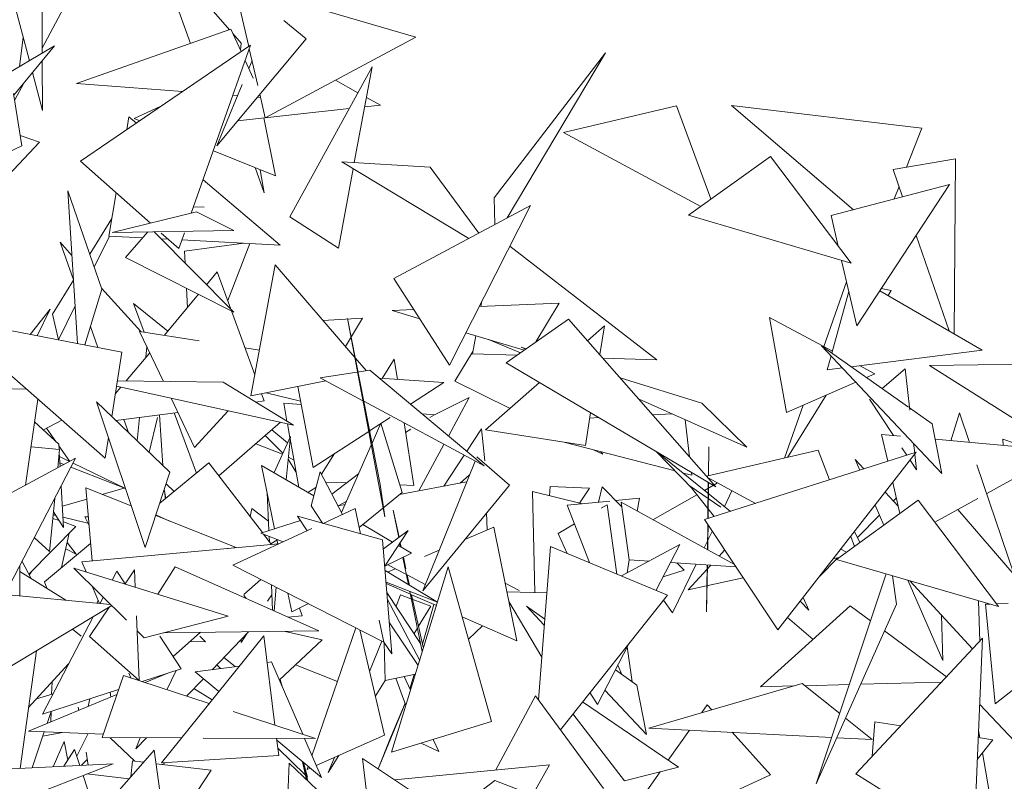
# Model space of a CAD drawing. Header units: metres. Extents: x -14.5 to 19.7, y -19.1 to 4.
# Tile 209 of 218: x 18.428 to 18.65, y 3.362 to 3.534. Entities that reach past the tile are written whole.
import ezdxf

# ---------------------------------------------------------------- set-up
doc = ezdxf.new("R2010")
doc.units = ezdxf.units.M
doc.layers.add('G-IMPT', color=7, linetype='Continuous', lineweight=5)
doc.layers.add('L-PLNT', color=7, linetype='Continuous', lineweight=5, true_color=0x005900)

# ---------------------------------------------------------------- blocks, each defined once
blk = doc.blocks.new('ÁRVORES ORNAMENTAIS - Pequeno e Médio Porte - Ipê-roxo-2976198-A')
at = {"layer": 'G-IMPT', "color": 253, "true_color": 0xaaaaaa}
for p, q in [((7.9581, 3.52666), (7.95804, 3.56725)), ((7.94508, 3.56351), (7.95518, 3.52493)), ((7.9581, 3.52774), (7.97252, 3.55503)), ((8.00037, 3.53193), (7.98351, 3.55135)), ((7.98351, 3.55135), (7.99159, 3.52885)), ((8.00144, 3.54222), (8.00472, 3.52818)), ((8.01377, 3.53864), (8.04251, 3.53028)), ((8.01768, 3.52987), (8.01264, 3.53404)), ((7.96582, 3.5198), (8.00069, 3.53204)), ((8.00299, 3.527), (8.00069, 3.53204)), ((7.95294, 3.5236), (7.95381, 3.53017)), ((8.01768, 3.52987), (7.9975, 3.50571)), ((8.00301, 3.52889), (8.00114, 3.53105)), ((8.04251, 3.53028), (8.00848, 3.51205)), ((7.93874, 3.51522), (7.96086, 3.52828)), ((7.95168, 3.51712), (7.96086, 3.52828)), ((7.96677, 3.50225), (8.00515, 3.52848)), ((7.99176, 3.49049), (8.00515, 3.52848)), ((8.00301, 3.52889), (8.00286, 3.52728)), ((8.00485, 3.52762), (8.00678, 3.51932)), ((7.95812, 3.5137), (7.95811, 3.52494)), ((8.00573, 3.52099), (8.00392, 3.52497)), ((8.00473, 3.52317), (8.00547, 3.52495)), ((8.06017, 3.49396), (8.08528, 3.52669)), ((8.06307, 3.48942), (8.08528, 3.52669)), ((8.03261, 3.52352), (8.014, 3.48972)), ((8.02857, 3.50193), (8.03261, 3.52352)), ((7.95589, 3.52224), (7.95812, 3.5137)), ((8.0294, 3.5177), (8.0243, 3.52053)), ((7.95194, 3.51609), (7.95394, 3.51987)), ((7.98981, 3.51799), (7.96582, 3.5198)), ((7.9975, 3.50571), (8.00323, 3.51954)), ((7.95348, 3.50569), (7.95162, 3.51751)), ((8.0022, 3.51706), (8.00115, 3.51714)), ((8.00741, 3.51666), (8.0067, 3.51672)), ((8.00724, 3.51737), (8.00848, 3.51205)), ((8.03446, 3.5149), (8.03132, 3.51664)), ((7.97887, 3.51188), (7.9849, 3.51464)), ((8.00223, 3.51137), (8.02744, 3.51413)), ((8.03093, 3.51452), (8.03446, 3.5149)), ((8.10134, 3.51475), (8.07581, 3.50875)), ((8.10912, 3.49377), (8.10134, 3.51475)), ((8.14135, 3.4913), (8.11376, 3.51483)), ((8.15672, 3.50973), (8.11376, 3.51483)), ((7.97766, 3.51228), (7.97718, 3.50936)), ((7.97766, 3.51228), (7.97935, 3.51085)), ((7.98012, 3.51137), (7.97887, 3.51188)), ((8.01074, 3.49893), (8.00815, 3.51202)), ((8.15329, 3.5009), (8.15672, 3.50973)), ((7.95747, 3.50658), (7.95311, 3.50805)), ((8.10682, 3.49201), (8.07581, 3.50875)), ((7.95747, 3.50658), (7.93451, 3.48216)), ((7.95348, 3.50569), (7.94801, 3.50308)), ((8.01074, 3.49893), (7.99674, 3.50462)), ((8.12256, 3.50331), (8.10407, 3.49004)), ((8.12256, 3.50331), (8.1408, 3.47921)), ((8.16437, 3.50276), (8.15026, 3.50039)), ((8.16437, 3.50276), (8.16405, 3.46326)), ((7.98251, 3.48824), (7.96677, 3.50225)), ((8.00616, 3.50079), (8.00821, 3.49509)), ((8.00733, 3.50032), (8.00821, 3.49509)), ((8.02497, 3.48263), (8.02831, 3.50054)), ((8.05443, 3.48479), (8.02573, 3.5021)), ((8.04574, 3.50091), (8.02573, 3.5021)), ((8.05671, 3.48601), (8.04574, 3.50091)), ((8.15026, 3.50039), (8.15241, 3.49421)), ((7.99443, 3.49807), (8.01184, 3.48331)), ((8.13626, 3.48997), (8.16304, 3.497)), ((8.14206, 3.46508), (8.16304, 3.497)), ((8.15052, 3.49377), (8.1516, 3.49654)), ((7.97156, 3.47337), (7.96388, 3.49554)), ((7.96608, 3.46107), (7.96388, 3.49554)), ((7.9748, 3.4951), (7.97317, 3.48534)), ((8.06017, 3.49396), (8.06033, 3.48796)), ((7.99464, 3.4919), (7.99228, 3.49197)), ((8.03754, 3.47573), (8.06836, 3.49226)), ((8.05008, 3.45622), (8.06836, 3.49226)), ((7.97383, 3.4893), (7.96883, 3.48126)), ((7.97386, 3.48613), (7.99296, 3.49078)), ((8.00138, 3.48661), (7.99296, 3.49078)), ((8.02497, 3.48263), (8.014, 3.48972)), ((8.1408, 3.47921), (8.10407, 3.49004)), ((8.13787, 3.48308), (8.13626, 3.48997)), ((7.96983, 3.47835), (7.97328, 3.48534)), ((7.98076, 3.48494), (7.97317, 3.48534)), ((7.97386, 3.48613), (8.00138, 3.48661)), ((7.98192, 3.48627), (7.9769, 3.48053)), ((7.98335, 3.48629), (8.00134, 3.46819)), ((7.98655, 3.48464), (7.98491, 3.48473)), ((7.98894, 3.48251), (7.98499, 3.48603)), ((7.98894, 3.48251), (7.99019, 3.48606)), ((8.15545, 3.48545), (8.16291, 3.46393)), ((7.96481, 3.48097), (7.96211, 3.48395)), ((7.96211, 3.48395), (7.96516, 3.47547)), ((8.01184, 3.48331), (7.98964, 3.48448)), ((8.00359, 3.48373), (7.99021, 3.48195)), ((8.00495, 3.48367), (7.99998, 3.47077)), ((8.06368, 3.48305), (8.09689, 3.45736)), ((7.9769, 3.48053), (8.00134, 3.46819)), ((7.99035, 3.47925), (7.99021, 3.48195)), ((8.01071, 3.47886), (8.00523, 3.44927)), ((8.01071, 3.47886), (8.02867, 3.45795)), ((8.14206, 3.46508), (8.13862, 3.47985)), ((7.99763, 3.47723), (7.99522, 3.47435)), ((7.99763, 3.47723), (8.00068, 3.46886)), ((7.96517, 3.47538), (7.96038, 3.46769)), ((7.98039, 3.46377), (7.97147, 3.47361)), ((8.05008, 3.45622), (8.03754, 3.47573)), ((8.13976, 3.47498), (8.13462, 3.46041)), ((7.97156, 3.47337), (7.96769, 3.46076)), ((7.99341, 3.47219), (7.98567, 3.46294)), ((7.99088, 3.46917), (7.99065, 3.47359)), ((8.14026, 3.4728), (8.13644, 3.45893)), ((8.14728, 3.47301), (8.1704, 3.45957)), ((8.14986, 3.47302), (8.1476, 3.47351)), ((8.14986, 3.47302), (8.14917, 3.47192)), ((7.96174, 3.46191), (7.96554, 3.46962)), ((7.98109, 3.46366), (7.97869, 3.47009)), ((7.98645, 3.46387), (7.97869, 3.47009)), ((8.05676, 3.4694), (8.07483, 3.47022)), ((8.0574, 3.47065), (8.05718, 3.46942)), ((8.0696, 3.46143), (8.07483, 3.47022)), ((7.95533, 3.46314), (7.95987, 3.46885)), ((7.95696, 3.46283), (7.95987, 3.46885)), ((7.96173, 3.46191), (7.96038, 3.46769)), ((8.00083, 3.46845), (8.0061, 3.45397)), ((8.03712, 3.4685), (8.04204, 3.46873)), ((8.0434, 3.46662), (8.03712, 3.4685)), ((8.12618, 3.4455), (8.12235, 3.46699)), ((8.13656, 3.45936), (8.12235, 3.46699)), ((7.97231, 3.43516), (7.93627, 3.4668)), ((7.97606, 3.45916), (7.93627, 3.4668)), ((7.96896, 3.46491), (7.97066, 3.46019)), ((8.0215, 3.4663), (8.03046, 3.46678)), ((8.02658, 3.46038), (8.03046, 3.46678)), ((8.03546, 3.42197), (8.02701, 3.46675)), ((8.03444, 3.42925), (8.02701, 3.46675)), ((8.06289, 3.4567), (8.07696, 3.46661)), ((8.07696, 3.46661), (8.11024, 3.42873)), ((8.08505, 3.46505), (8.08125, 3.46172)), ((8.08402, 3.45857), (8.08505, 3.46505)), ((7.98009, 3.46381), (7.99357, 3.4617)), ((7.98009, 3.46381), (7.98545, 3.45253)), ((8.06693, 3.45955), (8.05377, 3.4635)), ((8.05599, 3.46284), (8.05525, 3.45876)), ((7.98175, 3.46032), (7.9815, 3.45796)), ((8.05892, 3.46196), (8.06613, 3.45899)), ((8.16126, 3.43172), (8.13412, 3.46056)), ((8.15374, 3.44674), (8.13412, 3.46056)), ((7.97379, 3.44459), (7.97606, 3.45916)), ((7.98237, 3.459), (7.97703, 3.45262)), ((8.00387, 3.46009), (8.00714, 3.45957)), ((8.05535, 3.4593), (8.05129, 3.45257)), ((8.06532, 3.45842), (8.05525, 3.45876)), ((8.06729, 3.4598), (8.06628, 3.46025)), ((8.06742, 3.4599), (8.06628, 3.46025)), ((8.13626, 3.45829), (8.1354, 3.45516)), ((8.14082, 3.45584), (8.1704, 3.45957)), ((8.02877, 3.45783), (8.03124, 3.45496)), ((8.03484, 3.4532), (8.03759, 3.45756)), ((8.03759, 3.45756), (8.03831, 3.45296)), ((8.06289, 3.4567), (8.11024, 3.42873)), ((8.09689, 3.45736), (8.08472, 3.45777)), ((8.14614, 3.45422), (8.14268, 3.45608)), ((8.20033, 3.45664), (8.1585, 3.45611)), ((8.18294, 3.44067), (8.1585, 3.45611)), ((8.02083, 3.45335), (8.03208, 3.45509)), ((8.0579, 3.43344), (8.03208, 3.45509)), ((8.1354, 3.45516), (8.1388, 3.45559)), ((8.14428, 3.45341), (8.14614, 3.45422)), ((8.15297, 3.45538), (8.14779, 3.45093)), ((8.15297, 3.45538), (8.15404, 3.44603)), ((8.01488, 3.44266), (7.97486, 3.45147)), ((7.99896, 3.45238), (7.97504, 3.45264)), ((8.01488, 3.44266), (7.99896, 3.45238)), ((8.00523, 3.44927), (8.02218, 3.45262)), ((8.01925, 3.43311), (8.01584, 3.45137)), ((8.02083, 3.45335), (8.03052, 3.44815)), ((8.03429, 3.45323), (8.04882, 3.45226)), ((8.04128, 3.44737), (8.04882, 3.45226)), ((8.06375, 3.44641), (8.05129, 3.45257)), ((8.07042, 3.45225), (8.05823, 3.44159)), ((8.10706, 3.4476), (8.08864, 3.45331)), ((8.12618, 3.4455), (8.14185, 3.45234)), ((7.93485, 3.45118), (7.95451, 3.45079)), ((7.97588, 3.45124), (7.97458, 3.44969)), ((8.00764, 3.44974), (8.00824, 3.4481)), ((8.01645, 3.44806), (8.00868, 3.44995)), ((8.13517, 3.44943), (8.12642, 3.43535)), ((7.95713, 3.44849), (7.9543, 3.42908)), ((7.98692, 3.43201), (7.97036, 3.44788)), ((7.97036, 3.44788), (7.98136, 3.415)), ((7.98724, 3.44874), (7.99251, 3.43762)), ((8.00637, 3.44786), (8.00824, 3.4481)), ((8.01337, 3.44358), (8.01265, 3.44763)), ((8.01265, 3.44763), (8.01659, 3.44733)), ((8.03071, 3.44804), (8.0579, 3.43344)), ((8.04666, 3.44498), (8.05453, 3.4489)), ((8.04984, 3.44019), (8.05453, 3.4489)), ((8.11723, 3.43771), (8.09289, 3.44848)), ((8.11723, 3.43771), (8.10706, 3.4476)), ((8.12993, 3.44713), (8.12572, 3.43519)), ((8.15039, 3.44031), (8.14493, 3.44848)), ((7.97474, 3.44368), (7.98876, 3.44553)), ((7.98536, 3.43351), (7.98459, 3.44498)), ((7.99297, 3.43184), (7.9879, 3.44542)), ((8.00011, 3.44591), (7.99251, 3.43762)), ((8.04386, 3.44521), (8.04666, 3.44499)), ((8.04566, 3.44438), (8.04666, 3.44499)), ((8.08077, 3.43804), (8.08194, 3.44544)), ((8.10027, 3.44521), (8.09596, 3.44499)), ((8.15911, 3.44296), (8.15398, 3.44657)), ((8.16523, 3.44543), (8.16333, 3.43913)), ((8.16523, 3.44543), (8.16749, 3.43875)), ((7.96183, 3.43834), (7.95638, 3.4434)), ((7.95836, 3.44156), (7.96249, 3.44378)), ((7.97651, 3.44391), (7.97757, 3.44097)), ((7.98007, 3.44438), (7.97952, 3.4391)), ((7.98222, 3.43651), (7.98416, 3.44438)), ((7.998, 3.43118), (8.01192, 3.44331)), ((8.01403, 3.43986), (8.01348, 3.44297)), ((8.03203, 3.44138), (8.03666, 3.44438)), ((8.03259, 3.43858), (8.03457, 3.4431)), ((8.03457, 3.4431), (8.03937, 3.42746)), ((8.03984, 3.44314), (8.04204, 3.42902)), ((8.08379, 3.44436), (8.08176, 3.44425)), ((8.10431, 3.43548), (8.10329, 3.44388)), ((8.16126, 3.43172), (8.15911, 3.44296)), ((7.95906, 3.44193), (7.96117, 3.43895)), ((8.00844, 3.44028), (8.01244, 3.43633)), ((8.01349, 3.43866), (8.00995, 3.4416)), ((8.01925, 3.43311), (8.03182, 3.44124)), ((8.04017, 3.44101), (8.04138, 3.44175)), ((8.05729, 3.44183), (8.05396, 3.43674)), ((8.05729, 3.44183), (8.05808, 3.43458)), ((8.08077, 3.43804), (8.05823, 3.44159)), ((8.14766, 3.44056), (8.14907, 3.43448)), ((8.14766, 3.44056), (8.15197, 3.44017)), ((7.96183, 3.43834), (7.9619, 3.43718)), ((7.97231, 3.43516), (7.97305, 3.43985)), ((8.00633, 3.43844), (8.01235, 3.43613)), ((8.01046, 3.43192), (8.01413, 3.44009)), ((8.01413, 3.44009), (8.01322, 3.4303)), ((8.01601, 3.42867), (8.01408, 3.43956)), ((8.02572, 3.42289), (8.0324, 3.43815)), ((8.04317, 3.42781), (8.04883, 3.43831)), ((8.10102, 3.4323), (8.07617, 3.43876)), ((8.1549, 3.43847), (8.15514, 3.43642)), ((8.15978, 3.43946), (8.18885, 3.43681)), ((8.17507, 3.43945), (8.18072, 3.43755)), ((8.17507, 3.43945), (8.17512, 3.43806)), ((7.96203, 3.43717), (7.95556, 3.43777)), ((7.96203, 3.43717), (7.96162, 3.433)), ((7.96185, 3.43799), (7.96434, 3.43447)), ((7.96195, 3.43632), (7.96213, 3.43328)), ((8.02115, 3.43155), (8.02413, 3.43626)), ((8.05338, 3.43586), (8.04878, 3.42885)), ((8.0847, 3.43606), (8.08262, 3.43709)), ((8.08429, 3.43665), (8.0847, 3.43606)), ((8.105, 3.42817), (8.09683, 3.43665)), ((8.11354, 3.42318), (8.09693, 3.43659)), ((8.10765, 3.42131), (8.15549, 3.43653)), ((8.13337, 3.43696), (8.10814, 3.43112)), ((8.10862, 3.43775), (8.10854, 3.43121)), ((8.10856, 3.43121), (8.10862, 3.43775)), ((8.12424, 3.3964), (8.15549, 3.43653)), ((8.13588, 3.43029), (8.13337, 3.43696)), ((8.15336, 3.43585), (8.15222, 3.43756)), ((8.15517, 3.43612), (8.15558, 3.43253)), ((8.17141, 3.42719), (8.18885, 3.43681)), ((7.9232, 3.41241), (7.96563, 3.43516)), ((7.94968, 3.40439), (7.96563, 3.43516)), ((7.96428, 3.43443), (7.96199, 3.43555)), ((7.96208, 3.43411), (7.963, 3.43375)), ((7.97687, 3.42831), (7.96506, 3.43406)), ((7.98465, 3.42506), (7.99575, 3.43411)), ((8.00782, 3.41839), (7.99575, 3.43411)), ((8.01058, 3.41926), (8.00763, 3.43357)), ((8.0194, 3.42668), (8.00763, 3.43357)), ((8.0154, 3.4321), (8.01365, 3.43494)), ((8.01369, 3.4354), (8.01494, 3.43472)), ((8.04404, 3.40527), (8.05585, 3.43454)), ((8.0636, 3.42911), (8.05623, 3.4355)), ((8.14273, 3.43247), (8.14168, 3.43486)), ((8.14363, 3.43276), (8.14168, 3.43486)), ((8.15558, 3.43253), (8.1541, 3.43475)), ((8.16921, 3.4337), (8.17762, 3.40886)), ((7.96458, 3.43313), (7.97687, 3.42831)), ((7.98692, 3.43201), (7.98136, 3.415)), ((8.02084, 3.43213), (8.0188, 3.4244)), ((8.02084, 3.43213), (8.02593, 3.4225)), ((8.02956, 3.43167), (8.02351, 3.42708)), ((8.05248, 3.42954), (8.0546, 3.43145)), ((8.10481, 3.43132), (8.10282, 3.43183)), ((8.10481, 3.43132), (8.10473, 3.43198)), ((7.98786, 3.42768), (7.98606, 3.42939)), ((8.02209, 3.42976), (8.02682, 3.42959)), ((8.03546, 3.42197), (8.03444, 3.42925)), ((8.0388, 3.42699), (8.05394, 3.42981)), ((8.03885, 3.42914), (8.04204, 3.42902)), ((8.10852, 3.42975), (8.10841, 3.42155)), ((8.11919, 3.42498), (8.10848, 3.43073)), ((8.10848, 3.42157), (8.10855, 3.42973)), ((8.10986, 3.42916), (8.11061, 3.42959)), ((8.15017, 3.4297), (8.15179, 3.42271)), ((7.96238, 3.4289), (7.96293, 3.41957)), ((7.96934, 3.41201), (7.96793, 3.42846)), ((7.97821, 3.4244), (7.96793, 3.42846)), ((7.97684, 3.42849), (7.97166, 3.42699)), ((7.986, 3.42616), (7.98565, 3.42814)), ((7.98585, 3.42605), (7.98575, 3.42757)), ((8.0089, 3.42742), (8.00929, 3.41885)), ((8.01807, 3.42746), (8.0199, 3.42858)), ((8.02966, 3.4195), (8.03937, 3.42746)), ((8.0636, 3.42911), (8.04404, 3.40527)), ((8.0801, 3.42489), (8.06879, 3.42767)), ((8.06879, 3.42767), (8.06932, 3.40486)), ((8.07264, 3.42672), (8.07281, 3.42878)), ((8.08168, 3.42845), (8.07281, 3.42878)), ((8.07945, 3.42505), (8.08168, 3.42845)), ((8.08453, 3.42874), (8.08374, 3.42525)), ((8.08901, 3.42418), (8.08453, 3.42874)), ((8.09603, 3.42128), (8.10596, 3.42694)), ((8.10444, 3.42888), (8.10983, 3.422)), ((8.10444, 3.42888), (8.11135, 3.42412)), ((8.10768, 3.42791), (8.10968, 3.42906)), ((8.11216, 3.4243), (8.11387, 3.42783)), ((8.1514, 3.42439), (8.14848, 3.42753)), ((7.96092, 3.42608), (7.95972, 3.41409)), ((7.96814, 3.42597), (7.96265, 3.42438)), ((8.02687, 3.42551), (8.02492, 3.42441)), ((8.02492, 3.4244), (8.02652, 3.4247)), ((8.07668, 3.42455), (8.08629, 3.4255)), ((8.08568, 3.42469), (8.08434, 3.42391)), ((8.08568, 3.42469), (8.0879, 3.40902)), ((8.08759, 3.42563), (8.09297, 3.42615)), ((8.08887, 3.42522), (8.11441, 3.41117)), ((8.08887, 3.42522), (8.09065, 3.41225)), ((8.09297, 3.42615), (8.09248, 3.42323)), ((8.15589, 3.42568), (8.13747, 3.41232)), ((8.15034, 3.42553), (8.15099, 3.42619)), ((8.15589, 3.42568), (8.17408, 3.40167)), ((8.15966, 3.42071), (8.16939, 3.42607)), ((7.96062, 3.42309), (7.96293, 3.41957)), ((8.00546, 3.42386), (8.00506, 3.42198)), ((8.00546, 3.42386), (8.00919, 3.42095)), ((8.0188, 3.4244), (8.02142, 3.42049)), ((8.02874, 3.42379), (8.02152, 3.42046)), ((8.02874, 3.42379), (8.02996, 3.41813)), ((8.03861, 3.41727), (8.03734, 3.42343)), ((8.03868, 3.41732), (8.03734, 3.42343)), ((8.05857, 3.41898), (8.05847, 3.42285)), ((8.07668, 3.42455), (8.08167, 3.4116)), ((8.14815, 3.42007), (8.14618, 3.42457)), ((8.16487, 3.42358), (8.17762, 3.40886)), ((7.96193, 3.4211), (7.96047, 3.4216)), ((7.96055, 3.42238), (7.96119, 3.42223)), ((7.9628, 3.42184), (7.96839, 3.42052)), ((7.96571, 3.41979), (7.96286, 3.42078)), ((7.96774, 3.42191), (7.96848, 3.42197)), ((7.96774, 3.42191), (7.96866, 3.41995)), ((8.00189, 3.41503), (7.98372, 3.42222)), ((7.98376, 3.42236), (7.98686, 3.42098)), ((8.01639, 3.4211), (8.00748, 3.41828)), ((8.03498, 3.41673), (8.01573, 3.42207)), ((8.01573, 3.42207), (8.01796, 3.41882)), ((8.0783, 3.42036), (8.07461, 3.41819)), ((8.12424, 3.3964), (8.10765, 3.42131)), ((8.14225, 3.41726), (8.14718, 3.4223)), ((7.95506, 3.40897), (7.96571, 3.41979)), ((7.96421, 3.41827), (7.96245, 3.4105)), ((8.01898, 3.41929), (8.00113, 3.41105)), ((8.01251, 3.41631), (8.00748, 3.41828)), ((8.00991, 3.41567), (8.00809, 3.41804)), ((8.03721, 3.41624), (8.03049, 3.42018)), ((8.03515, 3.41472), (8.04076, 3.41885)), ((8.04076, 3.41885), (8.03546, 3.41082)), ((8.05355, 3.41685), (8.0601, 3.41962)), ((8.06527, 3.39395), (8.0601, 3.41962)), ((8.07461, 3.41819), (8.07666, 3.41367)), ((8.1084, 3.42019), (8.10832, 3.41451)), ((8.10844, 3.41691), (8.10847, 3.42008)), ((8.10844, 3.41665), (8.10941, 3.41866)), ((8.14279, 3.41618), (8.14155, 3.41863)), ((7.95633, 3.41722), (7.95972, 3.41409)), ((7.95859, 3.40728), (7.969, 3.41594)), ((7.96374, 3.41616), (7.96572, 3.4135)), ((7.96706, 3.4118), (8.01144, 3.41581)), ((8.00934, 3.41755), (8.0094, 3.41633)), ((8.01111, 3.41664), (8.00975, 3.41588)), ((8.01129, 3.4158), (8.01107, 3.41687)), ((8.03498, 3.41673), (8.03707, 3.39102)), ((8.03905, 3.41516), (8.03888, 3.416)), ((8.03917, 3.41509), (8.03895, 3.41611)), ((8.10759, 3.41492), (8.10835, 3.41646)), ((8.10844, 3.41691), (8.1084, 3.41447)), ((8.14154, 3.41527), (8.14069, 3.41752)), ((7.96572, 3.4135), (7.96341, 3.41474)), ((7.99966, 3.41475), (8.00189, 3.41503)), ((8.03547, 3.41078), (8.0415, 3.41373)), ((8.0415, 3.41373), (8.03853, 3.41547)), ((8.04445, 3.41301), (8.04772, 3.41439)), ((8.07286, 3.41524), (8.07017, 3.38061)), ((8.07286, 3.41524), (8.09934, 3.40429)), ((8.08889, 3.40862), (8.10208, 3.41566)), ((8.09678, 3.40535), (8.10208, 3.41566)), ((8.11222, 3.41444), (8.11096, 3.41307)), ((8.13971, 3.41394), (8.13844, 3.41463)), ((7.95353, 3.41183), (7.95556, 3.40803)), ((7.96706, 3.4118), (7.96802, 3.40952)), ((8.04082, 3.4066), (8.03954, 3.41277)), ((8.04024, 3.4102), (8.03967, 3.41283)), ((8.09066, 3.41225), (8.09017, 3.4093)), ((8.09515, 3.41196), (8.09065, 3.41225)), ((8.11472, 3.41069), (8.10002, 3.41164)), ((8.10305, 3.40991), (8.10143, 3.41155)), ((8.13362, 3.40844), (8.13777, 3.41269)), ((8.13806, 3.41275), (8.13675, 3.41247)), ((8.17408, 3.40167), (8.13747, 3.41232)), ((7.95306, 3.41091), (7.95304, 3.40408)), ((7.96343, 3.4031), (7.95305, 3.4096)), ((7.95574, 3.40967), (7.95515, 3.40879)), ((7.97711, 3.39862), (7.96524, 3.41039)), ((7.96524, 3.41039), (8.00006, 3.3995)), ((7.97493, 3.40966), (7.9739, 3.40768)), ((7.97681, 3.40681), (7.97493, 3.40966)), ((7.97891, 3.40994), (7.97679, 3.40678)), ((7.97909, 3.40606), (7.97891, 3.40994)), ((7.98422, 3.40445), (7.98812, 3.41069)), ((7.98812, 3.41069), (8.02056, 3.39618)), ((8.03524, 3.39367), (8.00113, 3.41105)), ((8.03555, 3.40979), (8.04734, 3.40265)), ((8.03608, 3.40947), (8.03784, 3.41022)), ((8.04034, 3.40891), (8.03614, 3.41111)), ((8.037, 3.36881), (8.0498, 3.41069)), ((8.05954, 3.37571), (8.0498, 3.41069)), ((8.10305, 3.40991), (8.09836, 3.40842)), ((8.10045, 3.40023), (8.10582, 3.41127)), ((8.10911, 3.41106), (8.104, 3.40549)), ((8.10834, 3.41111), (8.10814, 3.40049)), ((8.10828, 3.41111), (8.10814, 3.40049)), ((7.95911, 3.40581), (7.95859, 3.40728)), ((8.00359, 3.40439), (8.0075, 3.40781)), ((8.04734, 3.40264), (8.03576, 3.40719)), ((8.04461, 3.40668), (8.04053, 3.40881)), ((8.04107, 3.40645), (8.04055, 3.4088)), ((8.06265, 3.40694), (8.0658, 3.40532)), ((8.11642, 3.40814), (8.104, 3.40549)), ((8.14871, 3.40905), (8.13292, 3.36166)), ((8.151, 3.40222), (8.15015, 3.40863)), ((8.16152, 3.3895), (8.15359, 3.40763)), ((8.15401, 3.40751), (8.16823, 3.39212)), ((7.93288, 3.40596), (7.97354, 3.40216)), ((7.96939, 3.40628), (7.97102, 3.4024)), ((8.00984, 3.40662), (8.0101, 3.40086)), ((8.01095, 3.40605), (8.01046, 3.4007)), ((8.01444, 3.40049), (8.01357, 3.40471)), ((8.04126, 3.40447), (8.03578, 3.40687)), ((8.04355, 3.39338), (8.03595, 3.40488)), ((8.04394, 3.39151), (8.04113, 3.40508)), ((8.06305, 3.40499), (8.07205, 3.4048)), ((7.97052, 3.40244), (7.97073, 3.4031)), ((7.97188, 3.4038), (7.97114, 3.40238)), ((8.00359, 3.40422), (8.00415, 3.40352)), ((8.009, 3.40287), (8.00994, 3.40433)), ((8.03607, 3.40329), (8.04334, 3.38954)), ((8.03903, 3.40433), (8.038, 3.40178)), ((8.04138, 3.40344), (8.03903, 3.40433)), ((8.04711, 3.40191), (8.04138, 3.40442)), ((8.04412, 3.39251), (8.04152, 3.40436)), ((8.04586, 3.40174), (8.04176, 3.40329)), ((8.07092, 3.39027), (8.06349, 3.40279)), ((8.09934, 3.40429), (8.07511, 3.37388)), ((8.09839, 3.40309), (8.10045, 3.40023)), ((8.13125, 3.4009), (8.12931, 3.40291)), ((8.12994, 3.40372), (8.13125, 3.4009)), ((8.16958, 3.40298), (8.16983, 3.39383)), ((7.93792, 3.38038), (7.97381, 3.40189)), ((7.9733, 3.40159), (7.9688, 3.39489)), ((8.01444, 3.40049), (8.01823, 3.40234)), ((8.01619, 3.40134), (8.01682, 3.3996)), ((8.04586, 3.40174), (8.04309, 3.39724)), ((8.04652, 3.40217), (8.04398, 3.39317)), ((8.07148, 3.39748), (8.06748, 3.40175)), ((8.07158, 3.39882), (8.06748, 3.40175)), ((8.1406, 3.40188), (8.12031, 3.38356)), ((8.151, 3.40222), (8.13292, 3.36166)), ((8.1406, 3.40188), (8.14518, 3.39848)), ((8.1711, 3.40221), (8.1721, 3.40224)), ((8.1711, 3.40221), (8.17334, 3.37972)), ((8.1736, 3.4023), (8.17625, 3.4024)), ((7.96956, 3.39935), (7.95812, 3.37736)), ((7.98001, 3.38502), (7.97937, 3.39962)), ((7.98113, 3.39463), (8.00006, 3.3995)), ((8.01682, 3.3996), (8.01357, 3.39931)), ((8.03417, 3.39861), (8.03524, 3.39367)), ((8.0365, 3.39801), (8.04298, 3.38836)), ((8.06527, 3.39395), (8.05296, 3.39935)), ((8.12642, 3.39919), (8.13218, 3.39427)), ((8.16152, 3.3895), (8.16118, 3.39975)), ((7.96687, 3.39499), (7.9649, 3.39656)), ((7.98113, 3.39463), (7.97952, 3.39623)), ((7.98556, 3.39577), (8.02056, 3.39618)), ((7.98764, 3.39044), (7.99384, 3.39587)), ((7.99645, 3.38743), (8.00469, 3.39599)), ((8.02135, 3.3942), (8.01293, 3.39609)), ((8.01901, 3.368), (8.02893, 3.39689)), ((8.0298, 3.39644), (8.03537, 3.37261)), ((8.04284, 3.39684), (8.04208, 3.39561)), ((8.05753, 3.39734), (8.05436, 3.39429)), ((8.1483, 3.39617), (8.16229, 3.38578)), ((7.98001, 3.38502), (7.9688, 3.39489)), ((7.9895, 3.38763), (7.98463, 3.39499)), ((8.00813, 3.39505), (7.98503, 3.36643)), ((7.99149, 3.39382), (7.99493, 3.39373)), ((7.99371, 3.39499), (7.99493, 3.39373)), ((8.00301, 3.39354), (8.00438, 3.39566)), ((8.00302, 3.39426), (8.00301, 3.39354)), ((8.00813, 3.39505), (8.01065, 3.3749)), ((8.01164, 3.38506), (8.02135, 3.3942)), ((8.03479, 3.3939), (8.032, 3.38704)), ((8.03524, 3.39367), (8.03707, 3.39102)), ((8.0353, 3.39359), (8.03555, 3.38499)), ((8.14183, 3.36394), (8.17049, 3.39454)), ((8.1684, 3.34734), (8.17049, 3.39454)), ((8.17334, 3.37972), (8.19337, 3.39556)), ((7.95681, 3.3917), (7.9531, 3.36512)), ((8.08351, 3.37958), (8.09056, 3.39327)), ((8.09022, 3.39261), (8.09134, 3.3847)), ((8.00168, 3.38813), (7.99911, 3.3902)), ((8.00888, 3.38908), (8.00984, 3.38921)), ((8.01692, 3.37284), (8.00984, 3.38921)), ((7.96403, 3.38872), (7.95501, 3.37886)), ((7.9895, 3.38763), (7.98067, 3.38474)), ((7.98626, 3.3829), (7.98836, 3.38725)), ((7.99267, 3.38693), (8.00265, 3.38825)), ((7.99267, 3.38693), (7.99798, 3.38248)), ((7.99752, 3.38854), (7.99838, 3.38769)), ((8.02477, 3.38479), (8.0153, 3.38851)), ((8.0924, 3.38394), (8.08755, 3.38741)), ((8.08806, 3.38842), (8.08898, 3.38638)), ((7.97163, 3.37209), (7.97642, 3.38613)), ((7.97642, 3.38613), (7.9958, 3.37977)), ((7.97767, 3.38664), (7.97812, 3.38557)), ((7.98136, 3.38451), (7.98644, 3.38662)), ((7.99068, 3.38145), (7.99449, 3.3854)), ((8.01183, 3.38525), (8.01234, 3.38343)), ((8.03552, 3.38499), (8.03332, 3.38141)), ((8.04239, 3.38645), (8.03555, 3.38499)), ((8.04022, 3.37933), (8.03797, 3.3855)), ((8.04128, 3.38279), (8.03985, 3.3859)), ((8.04207, 3.38638), (8.04114, 3.38309)), ((7.97535, 3.38299), (7.95812, 3.37736)), ((7.9603, 3.38463), (7.96022, 3.3819)), ((7.99233, 3.38316), (7.99647, 3.3806)), ((8.09458, 3.37282), (8.08519, 3.38284)), ((8.09458, 3.37282), (8.0924, 3.38394)), ((8.12976, 3.38434), (8.09509, 3.37426)), ((8.12773, 3.38375), (8.12031, 3.38356)), ((8.13821, 3.37755), (8.12976, 3.38434)), ((8.14039, 3.38408), (8.13041, 3.38382)), ((8.1612, 3.38462), (8.14294, 3.38415)), ((7.95501, 3.37353), (7.97495, 3.38184)), ((7.96053, 3.382), (7.95681, 3.38082)), ((7.96843, 3.37912), (7.96883, 3.38086)), ((7.97356, 3.38126), (7.97345, 3.38237)), ((8.0695, 3.38153), (8.06055, 3.36478)), ((8.08484, 3.36062), (8.0695, 3.38153)), ((8.08351, 3.37958), (8.0818, 3.38228)), ((7.96008, 3.378), (7.95917, 3.37527)), ((7.96011, 3.37801), (7.96005, 3.37563)), ((7.96633, 3.37825), (7.9662, 3.37899)), ((8.00119, 3.378), (8.01978, 3.3719)), ((8.04005, 3.37978), (8.03398, 3.36505)), ((8.03673, 3.37206), (8.04003, 3.37985)), ((8.08014, 3.38018), (8.10176, 3.36545)), ((8.10828, 3.37951), (8.10703, 3.37773)), ((8.10828, 3.37951), (8.10929, 3.37839)), ((8.1878, 3.36052), (8.16983, 3.37958)), ((8.07795, 3.37744), (8.08963, 3.36232)), ((8.14554, 3.37166), (8.13953, 3.37649)), ((7.97189, 3.37285), (7.95501, 3.37353)), ((8.037, 3.36881), (8.05954, 3.37571)), ((8.13641, 3.37213), (8.09509, 3.37426)), ((8.10426, 3.37379), (8.09949, 3.367)), ((8.14614, 3.37567), (8.14554, 3.3679)), ((8.15198, 3.37478), (8.14614, 3.37567)), ((8.16986, 3.37207), (8.16957, 3.37371)), ((7.95855, 3.37339), (7.95585, 3.36525)), ((7.95824, 3.37245), (7.96264, 3.37322)), ((7.96589, 3.36787), (7.96847, 3.37299)), ((7.97163, 3.37209), (7.98954, 3.37202)), ((7.979, 3.36677), (7.97343, 3.37208)), ((7.98021, 3.37206), (7.97924, 3.36957)), ((7.97924, 3.36957), (7.98163, 3.37205)), ((7.99443, 3.372), (8.01978, 3.3719)), ((8.01102, 3.37193), (8.01151, 3.36804)), ((8.01107, 3.3715), (8.02114, 3.36305)), ((8.02114, 3.36305), (8.01732, 3.37191)), ((8.01997, 3.36578), (8.03537, 3.37261)), ((8.03673, 3.37206), (8.03393, 3.36508)), ((8.04763, 3.36893), (8.04637, 3.37167)), ((8.1139, 3.37329), (8.12259, 3.36368)), ((8.14554, 3.37166), (8.13756, 3.37207)), ((8.1728, 3.37162), (8.16927, 3.36712)), ((8.1728, 3.37162), (8.1695, 3.37212)), ((7.98341, 3.36929), (7.95852, 3.34091)), ((7.96054, 3.36549), (7.96307, 3.37119)), ((7.96539, 3.3694), (7.96297, 3.36561)), ((7.96384, 3.36697), (7.96307, 3.37119)), ((7.96658, 3.36579), (7.96539, 3.3694)), ((7.98341, 3.36929), (7.98701, 3.34224)), ((8.01129, 3.36974), (8.01756, 3.3636)), ((8.04364, 3.37084), (8.04763, 3.36893)), ((7.96685, 3.3658), (7.96827, 3.36717)), ((7.96849, 3.36588), (7.96798, 3.36883)), ((8.01151, 3.36804), (7.98503, 3.36643)), ((8.02507, 3.36804), (8.0227, 3.3642)), ((8.02408, 3.3676), (8.0227, 3.3642)), ((8.03045, 3.3674), (8.03297, 3.34571)), ((8.03045, 3.3674), (8.04989, 3.35446)), ((8.17315, 3.3533), (8.17046, 3.36863)), ((7.97411, 3.36616), (7.92497, 3.36371)), ((7.92781, 3.34826), (7.97411, 3.36616)), ((7.97849, 3.36682), (7.97813, 3.36327)), ((7.97849, 3.36682), (7.98099, 3.36653)), ((7.98382, 3.3662), (7.99625, 3.36476)), ((7.98515, 3.36605), (7.98585, 3.36641)), ((7.99625, 3.36476), (7.98608, 3.34926)), ((8.01386, 3.36632), (8.01317, 3.34782)), ((8.02689, 3.35393), (8.01386, 3.36632)), ((8.01778, 3.36259), (8.01689, 3.36662)), ((8.01805, 3.36234), (8.01704, 3.36649)), ((8.01709, 3.36646), (8.01801, 3.36316)), ((8.01794, 3.36488), (8.01817, 3.36555)), ((8.01794, 3.36488), (8.01861, 3.36518)), ((8.07268, 3.36594), (8.03767, 3.36259)), ((8.07268, 3.36594), (8.06881, 3.35912)), ((8.08963, 3.36232), (8.10176, 3.36545)), ((7.96916, 3.35797), (7.96732, 3.36354)), ((7.9682, 3.36388), (7.97773, 3.36282)), ((8.04422, 3.35012), (8.06031, 3.36243)), ((8.06031, 3.36243), (8.07239, 3.35774)), ((8.09765, 3.36439), (8.08508, 3.34651)), ((8.12259, 3.36368), (8.08508, 3.34651)), ((8.1684, 3.34734), (8.14183, 3.36394))]:
    blk.add_line(p, q, dxfattribs=at)

msp = doc.modelspace()

# ---------------------------------------------------------------- block references
at = {"layer": 'L-PLNT', "color": 253, "true_color": 0xaaaaaa}
msp.add_blockref('ÁRVORES ORNAMENTAIS - Pequeno e Médio Porte - Ipê-roxo-2976198-A', (10.47483, 0), dxfattribs=at)

doc.saveas('drawing.dxf')
